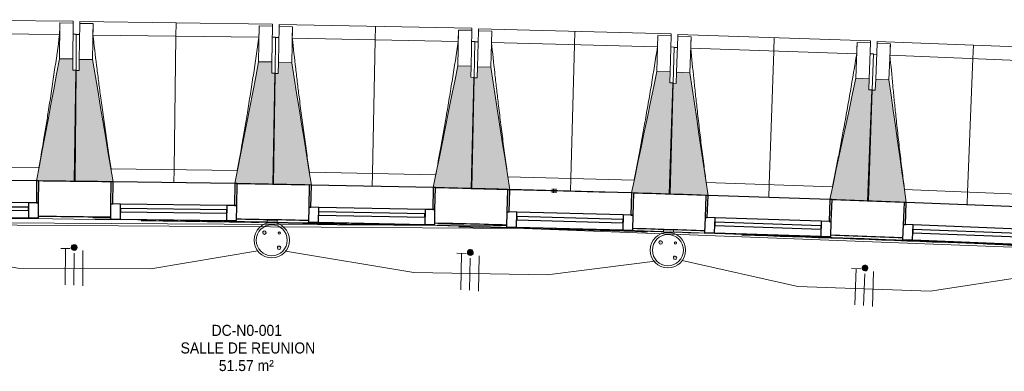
# Model space of a CAD drawing. Header units: millimetres. Extents: x -2845 to 74565, y -36590 to 13748.
# Tile 10 of 53: x 33214 to 37660, y -14965 to -13379. Entities that reach past the tile are written whole.
import ezdxf

# ---------------------------------------------------------------- set-up
doc = ezdxf.new("R2010")
doc.units = ezdxf.units.MM
doc.linetypes.add('Tiret', pattern=[2.5, 1.25, -1.25])
doc.layers.add('A-AREA', color=4, linetype='Tiret', lineweight=100, true_color=0x00ffff)
for name, color, linetype, lineweight in [('A-DETL-GENF', 7, 'Continuous', 18), ('A-FLOR', 7, 'Continuous', 25), ('A-FLOR-HRAL', 7, 'Continuous', 18), ('A-GENM', 7, 'Continuous', 18), ('A-GLAZ', 7, 'Continuous', 25), ('CABLES', 7, 'Continuous', 18), ('ESPACE', 7, 'Continuous', 30), ('I-WALL', 7, 'Continuous', 25), ('INSTAL ELECTRIQUE', 7, 'Continuous', 18), ('MUR', 7, 'Continuous', 25), ('S-BEAM', 7, 'Continuous', 18)]:
    doc.layers.add(name, color=color, linetype=linetype, lineweight=lineweight)
doc.styles.add('Arial_4', font='arial.ttf', dxfattribs={"width": 0.9, "height": 50})

# ---------------------------------------------------------------- blocks, each defined once
blk = doc.blocks.new('20_MUR PREFA_01 - Type 1-3119337-2021_015_1111_DCE_1_50_N0 FINI_CFO_PCN')
at = {"layer": 'A-GENM'}
for p, q in [((0, 722.1), (0, 661.4)), ((0, 661.4), (0, 58.5)), ((0, 0.7), (0, 58.5))]:
    blk.add_line(p, q, dxfattribs=at)
blk = doc.blocks.new('B02_DC_STR_rvt-1-2021_015_1111_DCE_1_50_N0 FINI_CFO_PCN')
at = {"layer": 'S-BEAM', "lineweight": 5, "true_color": 0x787878}
for points in [[(-19704, -14107), (-19700.6, -13606.1), (-19715.6, -13606), (-19715.6, -13556), (-19775.3, -13555.6), (-19878.9, -14105.1), (-19869, -14105.2), (-19869, -14105.9), (-19779, -14106.5)], [(-19543.4, -14110.7), (-19543.4, -14110), (-19533.5, -14110), (-19626, -13558.6), (-19686, -13557.8), (-19686.7, -13607.8), (-19701.7, -13607.6), (-19708.4, -14108.5), (-19544.7, -14110.7)], [(-18808.5, -14120.5), (-18801.8, -13619.7), (-18816.8, -13619.5), (-18816.1, -13569.5), (-18876.1, -13568.7), (-18983.3, -14117.5), (-18973.4, -14117.6), (-18973.4, -14118.3), (-18897.3, -14119.3)], [(-18647.8, -14125.3), (-18647.8, -14124.6), (-18638, -14124.6), (-18726.9, -13572.7), (-18786.8, -13571.5), (-18787.8, -13621.5), (-18802.8, -13621.2), (-18812.8, -14122), (-18649, -14125.2)], [(-17913, -14139.9), (-17903, -13639.1), (-17918, -13638.8), (-17917, -13588.8), (-17977, -13587.6), (-18087.8, -14135.7), (-18077.9, -14135.9), (-18077.9, -14136.6), (-17917.6, -14139.8)], [(-17742.4, -14145.9), (-17827.8, -13592.6), (-17887.8, -13591), (-17889.1, -13641), (-17904.1, -13640.6), (-17917.3, -14141.3), (-17742.4, -14145.9)], [(-17017.6, -14165), (-17004.4, -13664.3), (-17019.4, -13663.9), (-17018.1, -13613.9), (-17078.1, -13612.4), (-17192.6, -14160.4), (-17035.9, -14164.6)], [(-16857.1, -14171.9), (-16857.1, -14171.2), (-16847.3, -14171.2), (-16928.9, -13618.3), (-16988.9, -13616.3), (-16990.5, -13666.3), (-17005.5, -13665.8), (-17022, -14166.4), (-16860.4, -14171.8)], [(-16122.5, -14196.1), (-16106, -13695.4), (-16121, -13694.9), (-16119.4, -13645), (-16179.3, -13643), (-16297.3, -14189.6), (-16287.4, -14189.9), (-16287.4, -14190.6), (-16154.2, -14195)], [(-15962, -14203.9), (-15961.8, -14203.2), (-15952.2, -14203.2), (-16030.2, -13649.9), (-16090.2, -13647.5), (-16092.1, -13697.5), (-16107.1, -13696.9), (-16126.9, -14197.4), (-15965.9, -14203.8)]]:
    blk.add_hatch(color=8, dxfattribs=at).paths.add_polyline_path(points)
at = {"layer": 'S-BEAM'}
for p, q in [((-19714.1, -13384.9), (-20584.1, -13378.9)), ((-19774.1, -13393.5), (-19775.3, -13555.6)), ((-19774.2, -13393.8), (-19774.1, -13393.5)), ((-19774.1, -13393.5), (-19714.1, -13393.9)), ((-19714.1, -13393.9), (-19715.3, -13556)), ((-19714.1, -13384.9), (-19714.1, -13393.9)), ((-19686, -13557.8), (-19683.8, -13395.7)), ((-19683.8, -13395.7), (-19683.7, -13386.7)), ((-19683.8, -13395.7), (-19623.8, -13396.5)), ((-18813.8, -13398.3), (-19683.7, -13386.7)), ((-19626, -13558.6), (-19623.8, -13396.5)), ((-19623.8, -13396.5), (-19623.8, -13396.8)), ((-18873.9, -13406.6), (-18876.1, -13568.7)), ((-18874, -13406.8), (-18873.9, -13406.6)), ((-18873.9, -13406.6), (-18813.9, -13407.4)), ((-18813.9, -13407.4), (-18816.1, -13569.5)), ((-18813.8, -13398.3), (-18813.9, -13407.4)), ((-18786.8, -13571.5), (-18783.6, -13409.4)), ((-18783.6, -13409.4), (-18783.4, -13400.4)), ((-18783.6, -13409.4), (-18723.6, -13410.6)), ((-17913.6, -13417.7), (-18783.4, -13400.4)), ((-18726.9, -13572.7), (-18723.6, -13410.6)), ((-18723.6, -13410.6), (-18723.6, -13410.9)), ((-17973.8, -13425.5), (-17977, -13587.6)), ((-17973.8, -13425.5), (-17913.8, -13426.7)), ((-17973.8, -13425.8), (-17973.8, -13425.5)), ((-17913.6, -13417.7), (-17913.8, -13426.7)), ((-17883.5, -13428.9), (-17883.3, -13419.9)), ((-17013.6, -13442.9), (-17883.3, -13419.9)), ((-19774.7, -13445.1), (-20524.2, -13439.9)), ((-19699.5, -13444), (-19714.5, -13443.9)), ((-19699.5, -13444), (-19700.6, -13606.1)), ((-19684.5, -13445.7), (-19699.5, -13445.5)), ((-18874.8, -13458.1), (-19624.3, -13448.1)), ((-18799.6, -13457.6), (-18814.6, -13457.4)), ((-18799.6, -13457.6), (-18801.8, -13619.7)), ((-18784.6, -13459.4), (-18799.6, -13459.1)), ((-17975.1, -13477.1), (-18724.4, -13462.2)), ((-17913.8, -13426.7), (-17917, -13588.8)), ((-17887.8, -13591), (-17883.5, -13428.9)), ((-17883.5, -13428.9), (-17823.5, -13430.5)), ((-17827.8, -13592.6), (-17823.5, -13430.5)), ((-17823.5, -13430.5), (-17823.5, -13430.8)), ((-17073.8, -13450.3), (-17078.1, -13612.4)), ((-17073.8, -13450.3), (-17013.8, -13451.9)), ((-17073.8, -13450.6), (-17073.8, -13450.3)), ((-17013.8, -13451.9), (-17018.1, -13613.9)), ((-17013.6, -13442.9), (-17013.8, -13451.9)), ((-16988.9, -13616.3), (-16983.6, -13454.3)), ((-16983.6, -13454.3), (-16983.3, -13445.3)), ((-16983.6, -13454.3), (-16923.6, -13456.3)), ((-16113.7, -13473.9), (-16983.3, -13445.3)), ((-16928.9, -13618.3), (-16923.6, -13456.3)), ((-16923.6, -13456.3), (-16923.6, -13456.6)), ((-17899.8, -13477), (-17914.8, -13476.7)), ((-17899.8, -13477), (-17903, -13639.1)), ((-17884.8, -13478.9), (-17899.8, -13478.5)), ((-17075.4, -13501.9), (-17824.7, -13482.1)), ((-17000.1, -13502.3), (-17015.1, -13501.9)), ((-17000.1, -13502.3), (-17004.4, -13664.3)), ((-16985.2, -13504.3), (-17000.2, -13503.8)), ((-16175.9, -13532.5), (-16925, -13507.9)), ((-16174, -13481), (-16179.3, -13643)), ((-16174, -13481), (-16114, -13482.9)), ((-16174, -13481.2), (-16174, -13481)), ((-16114, -13482.9), (-16119.4, -13645)), ((-16113.7, -13473.9), (-16114, -13482.9)), ((-16090.2, -13647.5), (-16083.8, -13485.6)), ((-16083.8, -13485.6), (-16083.4, -13476.5)), ((-16083.8, -13485.6), (-16023.8, -13487.9)), ((-15214.1, -13510.8), (-16083.4, -13476.5)), ((-16030.2, -13649.9), (-16023.8, -13487.9)), ((-16023.8, -13487.9), (-16023.8, -13488.2)), ((-19715.3, -13556), (-19775.3, -13555.6)), ((-19715.6, -13606), (-19715.3, -13556)), ((-19686, -13557.8), (-19686.7, -13607.8)), ((-19626, -13558.6), (-19686, -13557.8)), ((-16100.7, -13533.4), (-16115.7, -13532.9)), ((-16100.7, -13533.4), (-16106, -13695.4)), ((-16085.8, -13535.5), (-16100.7, -13534.9)), ((-15276.7, -13569), (-16025.6, -13539.5)), ((-18816.1, -13569.5), (-18876.1, -13568.7)), ((-18816.8, -13619.5), (-18816.1, -13569.5)), ((-18786.8, -13571.5), (-18787.8, -13621.5)), ((-18726.9, -13572.7), (-18786.8, -13571.5)), ((-17917, -13588.8), (-17977, -13587.6)), ((-17918, -13638.8), (-17917, -13588.8)), ((-17887.8, -13591), (-17889.1, -13641)), ((-17827.8, -13592.6), (-17887.8, -13591)), ((-19700.6, -13606.1), (-19715.6, -13606)), ((-19701.7, -13607.6), (-19708.4, -14108.5)), ((-19704, -14107), (-19700.6, -13606.1)), ((-19686.7, -13607.8), (-19701.7, -13607.6)), ((-18801.8, -13619.7), (-18816.8, -13619.5)), ((-18802.8, -13621.2), (-18812.8, -14122)), ((-18808.5, -14120.5), (-18801.8, -13619.7)), ((-18787.8, -13621.5), (-18802.8, -13621.2)), ((-17903, -13639.1), (-17918, -13638.8)), ((-17904.1, -13640.6), (-17917.3, -14141.3)), ((-17913, -14139.9), (-17903, -13639.1)), ((-17889.1, -13641), (-17904.1, -13640.6)), ((-17018.1, -13613.9), (-17078.1, -13612.4)), ((-17019.4, -13663.9), (-17018.1, -13613.9)), ((-16988.9, -13616.3), (-16990.5, -13666.3)), ((-16928.9, -13618.3), (-16988.9, -13616.3)), ((-16119.4, -13645), (-16179.3, -13643)), ((-16121, -13694.9), (-16119.4, -13645)), ((-16090.2, -13647.5), (-16092.1, -13697.5)), ((-16030.2, -13649.9), (-16090.2, -13647.5)), ((-17005.5, -13665.8), (-17022, -14166.4)), ((-17004.4, -13664.3), (-17019.4, -13663.9)), ((-17017.6, -14165), (-17004.4, -13664.3)), ((-16990.5, -13666.3), (-17005.5, -13665.8)), ((-16107.1, -13696.9), (-16126.9, -14197.4)), ((-16122.5, -14196.1), (-16106, -13695.4)), ((-16106, -13695.4), (-16121, -13694.9)), ((-16092.1, -13697.5), (-16107.1, -13696.9)), ((-20438.9, -14043.5), (-19868.4, -14047.4)), ((-19542.9, -14052.2), (-18972.4, -14059.8)), ((-18646.9, -14066.8), (-18076.5, -14078.1)), ((-17751.1, -14087.2), (-17180.8, -14102.2)), ((-19869.1, -14105.9), (-19704, -14107)), ((-19708.4, -14108.5), (-19543.4, -14110.7)), ((-18973.5, -14118.3), (-18808.5, -14120.5)), ((-18812.8, -14122), (-18647.8, -14125.3)), ((-18078, -14136.6), (-17913, -14139.9)), ((-16855.4, -14113.4), (-16285.2, -14132.2)), ((-17917.3, -14141.3), (-17742.4, -14145.9)), ((-17192.4, -14159.7), (-17742.5, -14145.2)), ((-17192.6, -14160.4), (-17017.6, -14165)), ((-17022, -14166.4), (-16857.1, -14171.9)), ((-15959.9, -14145.5), (-15389.9, -14168)), ((-16287.5, -14190.6), (-16122.5, -14196.1)), ((-16126.9, -14197.4), (-15962, -14203.9))]:
    blk.add_line(p, q, dxfattribs=at)
at = {"layer": 'S-BEAM', "flags": 128}
for points in [[(-19774.7, -13445.1), (-19774.6, -13434.8), (-19774.5, -13424.5), (-19774.4, -13414.3), (-19774.3, -13404), (-19774.2, -13393.8)], [(-19623.8, -13396.8), (-19623.9, -13407.1), (-19624, -13417.3), (-19624.1, -13427.6), (-19624.2, -13437.9), (-19624.3, -13448.1)], [(-18874.8, -13458.1), (-18874.7, -13447.9), (-18874.5, -13437.6), (-18874.3, -13427.4), (-18874.1, -13417.1), (-18874, -13406.8)], [(-18723.6, -13410.9), (-18723.8, -13421.1), (-18723.9, -13431.4), (-18724.1, -13441.6), (-18724.3, -13451.9), (-18724.4, -13462.2)], [(-17975.1, -13477.1), (-17974.8, -13466.8), (-17974.6, -13456.6), (-17974.3, -13446.3), (-17974.1, -13436), (-17973.8, -13425.8)], [(-17823.5, -13430.8), (-17823.7, -13441), (-17824, -13451.3), (-17824.2, -13461.6), (-17824.4, -13471.8), (-17824.7, -13482.1)], [(-17075.4, -13501.9), (-17075.1, -13491.6), (-17074.8, -13481.3), (-17074.5, -13471.1), (-17074.2, -13460.8), (-17073.8, -13450.6)], [(-16923.6, -13456.6), (-16923.9, -13466.8), (-16924.2, -13477.1), (-16924.5, -13487.3), (-16924.8, -13497.6), (-16925, -13507.9)], [(-16175.9, -13532.5), (-16175.6, -13522.3), (-16175.2, -13512), (-16174.8, -13501.7), (-16174.4, -13491.5), (-16174, -13481.2)], [(-16023.8, -13488.2), (-16024.2, -13498.4), (-16024.5, -13508.7), (-16024.9, -13519), (-16025.3, -13529.2), (-16025.6, -13539.5)], [(-19775.3, -13555.6), (-19788.2, -13624.4), (-19801.2, -13693.1), (-19814.2, -13761.9), (-19827.1, -13830.7), (-19840.1, -13899.5), (-19853.1, -13968.2), (-19866.1, -14037), (-19878.9, -14105.1)], [(-19533.5, -14110.1), (-19545, -14041.8), (-19556.5, -13972.8), (-19568.1, -13903.7), (-19579.7, -13834.7), (-19591.3, -13765.7), (-19602.9, -13696.7), (-19614.4, -13627.7), (-19626, -13558.6)], [(-18876.1, -13568.7), (-18889.5, -13637.3), (-18902.9, -13706), (-18916.3, -13774.7), (-18929.8, -13843.4), (-18943.2, -13912.1), (-18956.6, -13980.8), (-18970, -14049.5), (-18983.3, -14117.5)], [(-18637.9, -14124.8), (-18649, -14056.4), (-18660.1, -13987.3), (-18671.2, -13918.2), (-18682.3, -13849.1), (-18693.5, -13780), (-18704.6, -13710.9), (-18715.7, -13641.8), (-18726.9, -13572.7)], [(-17977, -13587.6), (-17990.9, -13656.2), (-18004.7, -13724.8), (-18018.6, -13793.4), (-18032.5, -13862), (-18046.3, -13930.6), (-18060.2, -13999.2), (-18074.1, -14067.8), (-18087.8, -14135.7)], [(-17742.4, -14145.9), (-17753.1, -14076.7), (-17763.7, -14007.6), (-17774.4, -13938.4), (-17785.1, -13869.2), (-17795.8, -13800.1), (-17806.5, -13730.9), (-17817.1, -13661.7), (-17827.8, -13592.6)], [(-17078.1, -13612.4), (-17092.4, -13680.9), (-17106.7, -13749.4), (-17121, -13817.9), (-17135.3, -13886.4), (-17149.6, -13954.9), (-17164, -14023.4), (-17178.3, -14091.9), (-17192.6, -14160.4)], [(-16847.2, -14171.5), (-16857.3, -14103), (-16867.6, -14033.7), (-16877.8, -13964.5), (-16888, -13895.3), (-16898.2, -13826), (-16908.5, -13756.8), (-16918.7, -13687.5), (-16928.9, -13618.3)], [(-16179.3, -13643), (-16194.1, -13711.4), (-16208.8, -13779.8), (-16223.6, -13848.2), (-16238.4, -13916.6), (-16253.1, -13985.1), (-16267.9, -14053.5), (-16282.6, -14121.9), (-16297.3, -14189.6)], [(-15952.1, -14203.6), (-15961.8, -14135), (-15971.6, -14065.7), (-15981.3, -13996.4), (-15991.1, -13927.1), (-16000.9, -13857.8), (-16010.7, -13788.5), (-16020.4, -13719.2), (-16030.2, -13649.9)]]:
    blk.add_lwpolyline(points, dxfattribs=at)
at = {"layer": 'S-BEAM'}
for points, knots in [([(-19868.5, -14047.4), (-19861.1, -14005.8), (-19850, -13941.5), (-19835.6, -13854.3), (-19823.8, -13780.5), (-19811.5, -13701), (-19794.5, -13587.3), (-19782.5, -13502), (-19774.7, -13445.1)], [0.0183438, 0.0183438, 0.0183438, 0.0183438, 0.2222222, 0.3333333, 0.4444444, 0.5833333, 0.7222222, 1, 1, 1, 1]), ([(-19624.3, -13448.1), (-19619, -13493.8), (-19610.8, -13562.2), (-19599.4, -13653.4), (-19589.7, -13727.5), (-19578.9, -13807.3), (-19566.9, -13892.7), (-19554.8, -13974.4), (-19546.6, -14027.5), (-19542.7, -14052.2)], [0, 0, 0, 0, 0.2222222, 0.3333333, 0.4444444, 0.5833333, 0.7222222, 0.8611111, 0.9816328, 0.9816328, 0.9816328, 0.9816328]), ([(-18972.5, -14059.9), (-18964.9, -14018.3), (-18953.3, -13954.1), (-18938.4, -13867), (-18926.1, -13793.3), (-18913.3, -13713.8), (-18895.6, -13600.2), (-18883, -13515), (-18874.8, -13458.1)], [0.0183438, 0.0183438, 0.0183438, 0.0183438, 0.2222222, 0.3333333, 0.4444444, 0.5833333, 0.7222222, 1, 1, 1, 1]), ([(-18724.4, -13462.2), (-18719.4, -13507.9), (-18711.7, -13576.4), (-18700.8, -13667.6), (-18691.6, -13741.8), (-18681.4, -13821.6), (-18669.9, -13907.1), (-18658.4, -13988.9), (-18650.5, -14042.1), (-18646.8, -14066.8)], [0, 0, 0, 0, 0.2222222, 0.3333333, 0.4444444, 0.5833333, 0.7222222, 0.8611111, 0.9816328, 0.9816328, 0.9816328, 0.9816328]), ([(-18076.7, -14078.1), (-18068.7, -14036.6), (-18056.8, -13972.5), (-18041.3, -13885.5), (-18028.5, -13811.9), (-18015.1, -13732.5), (-17996.7, -13619), (-17983.6, -13533.9), (-17975.1, -13477.1)], [0.0183438, 0.0183438, 0.0183438, 0.0183438, 0.2222222, 0.3333333, 0.4444444, 0.5833333, 0.7222222, 1, 1, 1, 1]), ([(-17824.7, -13482.1), (-17820, -13527.8), (-17812.7, -13596.3), (-17802.4, -13687.7), (-17793.7, -13761.9), (-17784, -13841.8), (-17773, -13927.4), (-17762, -14009.2), (-17754.5, -14062.5), (-17751, -14087.2)], [0, 0, 0, 0, 0.2222222, 0.3333333, 0.4444444, 0.5833333, 0.7222222, 0.8611111, 0.9816328, 0.9816328, 0.9816328, 0.9816328]), ([(-17180.9, -14102.2), (-17172.7, -14060.8), (-17160.4, -13996.7), (-17144.3, -13909.9), (-17131, -13836.3), (-17117.1, -13757), (-17098, -13643.7), (-17084.3, -13558.6), (-17075.4, -13501.9)], [0.0183438, 0.0183438, 0.0183438, 0.0183438, 0.2222222, 0.3333333, 0.4444444, 0.5833333, 0.7222222, 1, 1, 1, 1]), ([(-16925, -13507.9), (-16920.7, -13553.6), (-16913.8, -13622.2), (-16904.1, -13713.6), (-16895.9, -13787.9), (-16886.7, -13867.8), (-16876.3, -13953.5), (-16865.8, -14035.4), (-16858.7, -14088.7), (-16855.3, -14113.4)], [0, 0, 0, 0, 0.2222222, 0.3333333, 0.4444444, 0.5833333, 0.7222222, 0.8611111, 0.9816328, 0.9816328, 0.9816328, 0.9816328]), ([(-16285.4, -14132.2), (-16276.9, -14090.8), (-16264.1, -14026.8), (-16247.4, -13940), (-16233.7, -13866.6), (-16219.3, -13787.4), (-16199.4, -13674.2), (-16185.2, -13589.2), (-16175.9, -13532.5)], [0.0183438, 0.0183438, 0.0183438, 0.0183438, 0.2222222, 0.3333333, 0.4444444, 0.5833333, 0.7222222, 1, 1, 1, 1]), ([(-16025.6, -13539.5), (-16021.5, -13585.3), (-16015.1, -13653.9), (-16006, -13745.3), (-15998.3, -13819.7), (-15989.6, -13899.7), (-15979.8, -13985.4), (-15969.8, -14067.4), (-15963.1, -14120.7), (-15959.8, -14145.5)], [0, 0, 0, 0, 0.2222222, 0.3333333, 0.4444444, 0.5833333, 0.7222222, 0.8611111, 0.9816328, 0.9816328, 0.9816328, 0.9816328])]:
    blk.add_open_spline(points, degree=3, knots=knots, dxfattribs=at)
at = {"layer": 'S-BEAM', "color": 5, "lineweight": 25, "true_color": 0x0000ff}
for p, rotation in [((-19258.4, -14114.5), 359.2337380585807), ((-18362.9, -14130.9), 358.8606716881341), ((-17467.5, -14153.2), 358.4876053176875), ((-16572.3, -14181.2), 358.1145389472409), ((-15677.2, -14215.2), 357.7414725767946)]:
    blk.add_blockref('20_MUR PREFA_01 - Type 1-3119337-2021_015_1111_DCE_1_50_N0 FINI_CFO_PCN', p, dxfattribs=dict(at, rotation=rotation))
blk = doc.blocks.new('XXX_VIDE FENETRE - 550-377501-2021_015_1111_DCE_1_50_N0 FINI_CFO_PCN')
at = {"layer": 'A-GLAZ'}
for p, q in [((-285, 0), (-285, -100)), ((-275, 0), (-285, 0)), ((275, 0), (-275, 0)), ((-275, -100), (-275, 0)), ((285, 0), (275, 0)), ((275, 0), (275, -100)), ((285, -100), (285, 0)), ((-285, -100), (-275, -100)), ((-240, -100), (-285, -100)), ((-285, -100), (-285, -167.5)), ((-240, -167.5), (-240, -100)), ((240, -100), (-240, -100)), ((240, -100), (240, -167.5)), ((285, -100), (240, -100)), ((275, -100), (285, -100)), ((285, -167.5), (285, -100)), ((-285, -167.5), (-240, -167.5)), ((-240, -167.5), (240, -167.5)), ((240, -167.5), (285, -167.5))]:
    blk.add_line(p, q, dxfattribs=at)
at = {"layer": 'A-GLAZ', "color": 173, "true_color": 0x5c63b1}
for p, q in [((240, -120), (-240, -120)), ((-240, -120), (-240, -135)), ((240, -135), (240, -120)), ((-240, -135), (240, -135))]:
    blk.add_line(p, q, dxfattribs=at)
blk = doc.blocks.new('Garde-corps - Garde-corps-505471-2021_015_1111_DCE_1_50_N0 FINI_CFO_PCN')
at = {"layer": 'A-FLOR-HRAL'}
for p, q in [((-22974.4, -14275.7), (-17756.7, -14309.4)), ((-19624.6, -14272.3), (-19545.6, -14273.3)), ((-18975.6, -14278.8), (-18836.9, -14281.3)), ((-18793.9, -14282.1), (-18651, -14284.8)), ((-18701.3, -14295.7), (-18695.8, -14295.8)), ((-18067.8, -14300.4), (-17951.9, -14303.2)), ((-17265.9, -14326.2), (-17048.3, -14334.5)), ((-17186.8, -14321.1), (-17047, -14325.4)), ((-17004.1, -14326.7), (-16862.3, -14331.3)), ((-17003.4, -14336.3), (-14802.9, -14420.9)), ((-16938, -14340.7), (-16911, -14341.6))]:
    blk.add_line(p, q, dxfattribs=at)
at = {"layer": 'A-FLOR-HRAL', "flags": 128}
blk.add_lwpolyline([(-23168.9, -14284.7), (-17678.6, -14320.7), (-14410.7, -14446.4)], dxfattribs=at)
at = {"layer": 'A-FLOR-HRAL'}
for radius, start, end in [(137283.1, 89.258184, 89.393671), (137273, 87.112212, 89.689578), (137269.6, 88.757072, 89.199903), (137283.1, 88.51142, 88.646908), (137269.6, 88.245826, 88.601253), (137269.6, 87.683989, 88.067454), (137283.1, 87.764656, 87.900145), (137271.2, 87.635574, 87.86658), (137269.6, 87.113668, 87.605372)]:
    blk.add_arc((-21322.9, -151541.9), radius, start, end, dxfattribs=at)
blk = doc.blocks.new('B02_ARC_rvt-1-2021_015_1111_DCE_1_50_N0 FINI_CFO_PCN')
at = {"layer": 'A-AREA'}
blk.add_line((-17552.4, -14150.5), (-17530.8, -14151.1), dxfattribs=at)
at = {"layer": 'A-FLOR'}
for p, q in [((-19545.5, -14270.3), (-19625.1, -14269.3)), ((-17951.2, -14300.2), (-18081.1, -14297.1)), ((-17047.1, -14325.4), (-17072.6, -14324.6)), ((-16909.6, -14329.7), (-17004.1, -14326.7)), ((-16862.3, -14331.3), (-16901.4, -14330))]:
    blk.add_line(p, q, dxfattribs=at)
at = {"layer": 'I-WALL'}
blk.add_line((-17752.4, -14145.8), (-17752.4, -14145.2), dxfattribs=at)
for radius, start, end in [(137443.1, 89.258155, 89.39392), (137443.1, 88.884774, 89.020539), (137443.1, 88.511392, 88.647158), (137443.1, 88.138011, 88.273776), (137443.1, 87.764629, 87.900395), (137283.1, 89.258183, 89.393672), (137283.1, 88.884802, 89.020291), (137283.1, 88.51142, 88.646909), (137283.1, 88.138038, 88.273527), (137283.1, 87.764656, 87.900145)]:
    blk.add_arc((-21322.9, -151541.9), radius, start, end, dxfattribs=at)
at = {"layer": 'MUR'}
blk.add_arc((-21322.9, -151541.9), 137443.1, 88.327609, 88.50726, dxfattribs=at)
at = {"layer": 'A-FLOR-HRAL', "lineweight": 18}
blk.add_blockref('Garde-corps - Garde-corps-505471-2021_015_1111_DCE_1_50_N0 FINI_CFO_PCN', (0, 0), dxfattribs=at)
at = {"layer": 'A-GLAZ', "lineweight": 18}
for p, rotation in [((-20154, -14103.2), 359.606804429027), ((-19258.4, -14113.8), 359.2337380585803), ((-18362.9, -14130.2), 358.8606716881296), ((-17467.5, -14153.3), 358.4876053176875), ((-16572.2, -14180.6), 358.1145389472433), ((-15677.2, -14214.5), 357.7414725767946)]:
    blk.add_blockref('XXX_VIDE FENETRE - 550-377501-2021_015_1111_DCE_1_50_N0 FINI_CFO_PCN', p, dxfattribs=dict(at, rotation=rotation))
blk = doc.blocks.new('603_1POSTE_CLS_PUI_LEGRAND - PC 2P_T 230V_45_-V29-2021_015_1111_DCE_1_50_N0 FINI_CFO_PCN')
at = {"layer": 'A-DETL-GENF'}
h = blk.add_hatch(color=256, dxfattribs=at)
h.paths.add_polyline_path([(33.6, -132.9), (37.5, -131.9), (40.4, -129), (41.4, -125.1), (40.4, -121.2), (37.5, -118.3), (33.6, -117.3), (31.6, -117.5), (28, -119.5), (26, -123.1), (26, -127.1), (26.8, -129), (29.7, -131.9), (31.6, -132.6)])
h.paths.add_polyline_path([(-33.6, -65.7), (-31.6, -65.5), (-28, -63.5), (-26.8, -61.8), (-25.8, -57.9), (-26.8, -54), (-29.7, -51.1), (-33.6, -50.1), (-37.5, -51.1), (-40.4, -54), (-41.4, -57.9), (-40.4, -61.8), (-37.5, -64.7)])
h.paths.add_polyline_path([(33.2, -63.3), (35.7, -62.6), (37.6, -60.8), (38.1, -57), (35.7, -53.9), (31.9, -53.4), (28.9, -55.8), (28.4, -57), (28.9, -60.8), (31.9, -63.1)])
for centre, radius in [((0, -91.5), 80), ((0, -91.5), 70), ((-33.6, -57.9), 7.82), ((33.2, -58.3), 5), ((33.6, -125.1), 7.82)]:
    blk.add_circle(centre, radius, dxfattribs=at)
for centre, radius, start, end in [((-33.6, -57.9), 7.82, 360, 180), ((-33.6, -57.9), 7.82, 180, 360), ((33.2, -58.3), 5, 360, 180), ((33.2, -58.3), 5, 180, 360), ((33.6, -125.1), 7.82, 360, 180), ((33.6, -125.1), 7.82, 180, 360)]:
    blk.add_arc(centre, radius, start, end, dxfattribs=at)
blk = doc.blocks.new('Legrand_Mosaic_link_prise_2P_T_FB_surface_2_mod_blanc_077145L - Legrand_Mosaic_link_prise_2P_T_FB_surface_2_mod_blanc_077145L-V30-2021_015_1111_DCE_1_50_N0 FINI_CFO_PCN')
at = {"layer": 'INSTAL ELECTRIQUE'}
for p, q in [((-17048.1, -14327.4), (-17048.4, -14335.4)), ((-17003.4, -14336.8), (-17048.4, -14335.4)), ((-17048.1, -14327.4), (-17003.1, -14328.8)), ((-17047.1, -14325.4), (-17047.1, -14327.5)), ((-17004.1, -14326.7), (-17004.1, -14328.8)), ((-17003.4, -14336.8), (-17003.1, -14328.8))]:
    blk.add_line(p, q, dxfattribs=at)
at = {"layer": 'INSTAL ELECTRIQUE', "flags": 128}
for points in [[(-17017.8, -14336.6), (-17017.9, -14336.6), (-17018, -14336.6), (-17018.1, -14336.5), (-17018.2, -14336.5), (-17018.2, -14336.5), (-17018.3, -14336.5), (-17018.4, -14336.5), (-17018.5, -14336.4), (-17018.6, -14336.4)], [(-17017.1, -14336.5), (-17017.1, -14336.5), (-17017.2, -14336.5), (-17017.3, -14336.5), (-17017.4, -14336.5), (-17017.5, -14336.6), (-17017.5, -14336.6), (-17017.6, -14336.6), (-17017.7, -14336.6), (-17017.8, -14336.6), (-17017.8, -14336.6)]]:
    blk.add_lwpolyline(points, dxfattribs=at)
blk = doc.blocks.new('Legrand_Mosaic_link_prise_2P_T_FB_surface_2_mod_blanc_077145L - Legrand_Mosaic_link_prise_2P_T_FB_surface_2_mod_blanc_077145L-V31-2021_015_1111_DCE_1_50_N0 FINI_CFO_PCN')
at = {"layer": 'INSTAL ELECTRIQUE'}
for p, q in [((-18837.9, -14282.9), (-18838.1, -14290.9)), ((-18793.1, -14291.7), (-18838.1, -14290.9)), ((-18837.9, -14282.9), (-18792.9, -14283.7)), ((-18836.9, -14281.3), (-18836.9, -14282.9)), ((-18793.9, -14282.1), (-18793.9, -14283.6)), ((-18793.1, -14291.7), (-18792.9, -14283.7))]:
    blk.add_line(p, q, dxfattribs=at)
at = {"layer": 'INSTAL ELECTRIQUE', "flags": 128}
for points in [[(-18807.5, -14291.6), (-18807.6, -14291.6), (-18807.7, -14291.6), (-18807.8, -14291.6), (-18807.8, -14291.6), (-18807.9, -14291.6), (-18808, -14291.6), (-18808.1, -14291.5), (-18808.2, -14291.5), (-18808.2, -14291.5)], [(-18806.7, -14291.5), (-18806.8, -14291.5), (-18806.9, -14291.5), (-18807, -14291.6), (-18807.1, -14291.6), (-18807.1, -14291.6), (-18807.2, -14291.6), (-18807.3, -14291.6), (-18807.4, -14291.6), (-18807.5, -14291.6), (-18807.5, -14291.6)]]:
    blk.add_lwpolyline(points, dxfattribs=at)
blk = doc.blocks.new('Fil - COCHE DE FIL_PE_SYMBOLE-4085576-2021_015_1111_DCE_1_50_N0 FINI_CFO_PCN')
at = {"layer": 'CABLES', "lineweight": 9}
for p, q in [((-0.42, 1.8), (0.42, 1.8)), ((0, 1.8), (0, -1.48))]:
    blk.add_line(p, q, dxfattribs=at)
blk = doc.blocks.new('Fil - Coche de fil circulaire-323115-2021_015_1111_DCE_1_50_N0 FINI_CFO_PCN')
at = {"layer": 'CABLES', "lineweight": 9}
blk.add_hatch(color=256, dxfattribs=at).paths.add_polyline_path([(0.235, 2.023), (0.193, 2.078), (0.139, 2.12), (0.075, 2.147), (0.006, 2.156), (-0.062, 2.147), (-0.126, 2.12), (-0.181, 2.078), (-0.223, 2.023), (-0.249, 1.96), (-0.258, 1.891), (-0.249, 1.823), (-0.223, 1.759), (-0.181, 1.704), (-0.126, 1.662), (-0.062, 1.636), (0.006, 1.627), (0.075, 1.636), (0.139, 1.662), (0.193, 1.704), (0.235, 1.759), (0.262, 1.823), (0.271, 1.891), (0.262, 1.96)])
blk.add_line((0, 1.371), (0, -1.507), dxfattribs=at)
for start, end in [(360, 180), (180, 360)]:
    blk.add_arc((0.006, 1.891), 0.265, start, end, dxfattribs=at)
blk = doc.blocks.new('Fil - Coche de fil long-323512-2021_015_1111_DCE_1_50_N0 FINI_CFO_PCN')
at = {"layer": 'CABLES', "lineweight": 9}
blk.add_line((0, 1.605), (0, -1.57), dxfattribs=at)
blk = doc.blocks.new('B02_ELE_rvt-1-2021_015_1111_DCE_1_50_N0 FINI_CFO_PCN')
at = {"layer": 'CABLES', "flags": 128}
for points in [[(-18880.5, -14421.2), (-19363.4, -14502.1), (-19964.2, -14499.7), (-20536.6, -14398.9)], [(-17085.9, -14468.9), (-17573, -14530.5), (-18176, -14518.8), (-18754.9, -14422.8)], [(-15312.9, -14522.2), (-15843.7, -14603.7), (-16442.2, -14582.8), (-16964.2, -14464.8)]]:
    blk.add_lwpolyline(points, dxfattribs=at)
at = {"layer": 'CABLES', "lineweight": 18, "xscale": 49.99999999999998, "yscale": 49.99999999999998, "zscale": 49.99999999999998}
for name, p, rotation in [('Fil - Coche de fil circulaire-323115-2021_015_1111_DCE_1_50_N0 FINI_CFO_PCN', (-19709.6, -14500.7), 359.7646541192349), ('Fil - COCHE DE FIL_PE_SYMBOLE-4085576-2021_015_1111_DCE_1_50_N0 FINI_CFO_PCN', (-19749.3, -14500.5), 359.7646541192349), ('Fil - Coche de fil long-323512-2021_015_1111_DCE_1_50_N0 FINI_CFO_PCN', (-19669.9, -14500.9), 359.7646541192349), ('Fil - COCHE DE FIL_PE_SYMBOLE-4085576-2021_015_1111_DCE_1_50_N0 FINI_CFO_PCN', (-17962.1, -14523), 358.8927167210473), ('Fil - Coche de fil circulaire-323115-2021_015_1111_DCE_1_50_N0 FINI_CFO_PCN', (-17922.4, -14523.7), 358.8927167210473), ('Fil - Coche de fil long-323512-2021_015_1111_DCE_1_50_N0 FINI_CFO_PCN', (-17882.7, -14524.5), 358.8927167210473), ('Fil - Coche de fil circulaire-323115-2021_015_1111_DCE_1_50_N0 FINI_CFO_PCN', (-16142, -14593.3), 357.9956682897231), ('Fil - COCHE DE FIL_PE_SYMBOLE-4085576-2021_015_1111_DCE_1_50_N0 FINI_CFO_PCN', (-16181.7, -14591.9), 357.9956682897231), ('Fil - Coche de fil long-323512-2021_015_1111_DCE_1_50_N0 FINI_CFO_PCN', (-16102.4, -14594.7), 357.9956682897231)]:
    blk.add_blockref(name, p, dxfattribs=dict(at, rotation=rotation))
at = {"layer": 'INSTAL ELECTRIQUE', "color": 253, "lineweight": 18, "true_color": 0xaaaaaa}
for p, rotation in [((-18815.4, -14282.3), 359.0533456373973), ((-17025.6, -14327.1), 358.2245389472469)]:
    blk.add_blockref('603_1POSTE_CLS_PUI_LEGRAND - PC 2P_T 230V_45_-V29-2021_015_1111_DCE_1_50_N0 FINI_CFO_PCN', p, dxfattribs=dict(at, rotation=rotation))
for name in ['Legrand_Mosaic_link_prise_2P_T_FB_surface_2_mod_blanc_077145L - Legrand_Mosaic_link_prise_2P_T_FB_surface_2_mod_blanc_077145L-V31-2021_015_1111_DCE_1_50_N0 FINI_CFO_PCN', 'Legrand_Mosaic_link_prise_2P_T_FB_surface_2_mod_blanc_077145L - Legrand_Mosaic_link_prise_2P_T_FB_surface_2_mod_blanc_077145L-V30-2021_015_1111_DCE_1_50_N0 FINI_CFO_PCN']:
    blk.add_blockref(name, (0, 0), dxfattribs=at)

msp = doc.modelspace()

# ---------------------------------------------------------------- block references
at = {"lineweight": 5}
for name in ['B02_DC_STR_rvt-1-2021_015_1111_DCE_1_50_N0 FINI_CFO_PCN', 'B02_ARC_rvt-1-2021_015_1111_DCE_1_50_N0 FINI_CFO_PCN', 'B02_ELE_rvt-1-2021_015_1111_DCE_1_50_N0 FINI_CFO_PCN']:
    msp.add_blockref(name, (53169.3, 0), dxfattribs=at)

# ---------------------------------------------------------------- texts
at = {"layer": 'ESPACE', "color": 8, "true_color": 0x808080, "char_height": 50, "attachment_point": 1, "style": 'Arial_4'}
for s, insert, width in [('DC-N0-001', (34080.7, -14755.4), 382.405), ('SALLE DE REUNION', (33940.8, -14834.8), 717.911), ('51.57 m²', (34113.5, -14914.1), 299.43)]:
    msp.add_mtext(s, dxfattribs=dict(at, insert=insert, width=width))

doc.saveas('drawing.dxf')
